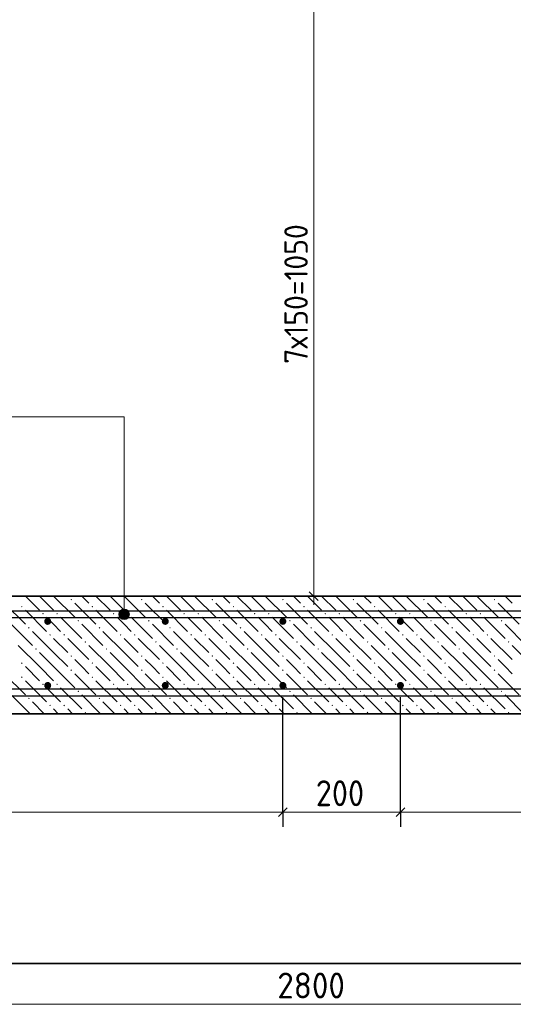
# Model space of a CAD drawing. Header units: millimetres. Extents: x 0 to 21005, y 0 to 14850.
# Tile 16 of 22: x 13916 to 16015, y 7935 to 12122. Entities that reach past the tile are written whole.
import ezdxf

# ---------------------------------------------------------------- set-up
doc = ezdxf.new("R2010")
doc.units = ezdxf.units.MM
for name, color, linetype, lineweight in [('Standard', 7, 'Continuous', 25), ('Позиционная метка линия выноска', 7, 'Continuous', 13), ('Размерная линия_ общее', 7, 'Continuous', 13), ('Фоновоя арматура Х1', 7, 'Continuous', 25)]:
    doc.layers.add(name, color=color, linetype=linetype, lineweight=lineweight)
doc.layers.add('ЖБ Лестница', color=7, linetype='Continuous', lineweight=25, true_color=0xe0e0ff)
doc.styles.add('ISOCPEUR', font='txt')

msp = doc.modelspace()

# ---------------------------------------------------------------- hatches: boundary and pattern name
at = {"layer": 'ЖБ Лестница', "linetype": 'Continuous', "lineweight": 18, "transparency": 33554687}
for points in [[(13921.9, 9626), (13925.1, 9629.2), (13928.4, 9626), (13925.1, 9622.7)], [(14131.9, 9656), (14135.1, 9659.2), (14138.4, 9656), (14135.1, 9652.7)], [(14221.9, 9626), (14225.1, 9629.2), (14228.4, 9626), (14225.1, 9622.7)], [(14431.9, 9656), (14435.1, 9659.2), (14438.4, 9656), (14435.1, 9652.7)], [(14521.9, 9626), (14525.1, 9629.2), (14528.4, 9626), (14525.1, 9622.7)], [(14731.9, 9656), (14735.1, 9659.2), (14738.4, 9656), (14735.1, 9652.7)], [(14821.9, 9626), (14825.1, 9629.2), (14828.4, 9626), (14825.1, 9622.7)], [(15031.9, 9656), (15035.1, 9659.2), (15038.4, 9656), (15035.1, 9652.7)], [(15121.9, 9626), (15125.1, 9629.2), (15128.4, 9626), (15125.1, 9622.7)], [(15331.9, 9656), (15335.1, 9659.2), (15338.4, 9656), (15335.1, 9652.7)], [(15421.9, 9626), (15425.1, 9629.2), (15428.4, 9626), (15425.1, 9622.7)], [(15631.9, 9656), (15635.1, 9659.2), (15638.4, 9656), (15635.1, 9652.7)], [(15721.9, 9626), (15725.1, 9629.2), (15728.4, 9626), (15725.1, 9622.7)], [(15931.9, 9656), (15935.1, 9659.2), (15938.4, 9656), (15935.1, 9652.7)], [(14011.9, 9596), (14015.1, 9599.2), (14018.4, 9596), (14015.1, 9592.7)], [(14071.9, 9596), (14075.1, 9599.2), (14078.4, 9596), (14075.1, 9592.7)], [(14311.9, 9596), (14315.1, 9599.2), (14318.4, 9596), (14315.1, 9592.7)], [(14371.9, 9596), (14375.1, 9599.2), (14378.4, 9596), (14375.1, 9592.7)], [(14611.9, 9596), (14615.1, 9599.2), (14618.4, 9596), (14615.1, 9592.7)], [(14671.9, 9596), (14675.1, 9599.2), (14678.4, 9596), (14675.1, 9592.7)], [(14911.9, 9596), (14915.1, 9599.2), (14918.4, 9596), (14915.1, 9592.7)], [(14971.9, 9596), (14975.1, 9599.2), (14978.4, 9596), (14975.1, 9592.7)], [(15211.9, 9596), (15215.1, 9599.2), (15218.4, 9596), (15215.1, 9592.7)], [(15271.9, 9596), (15275.1, 9599.2), (15278.4, 9596), (15275.1, 9592.7)], [(15511.9, 9596), (15515.1, 9599.2), (15518.4, 9596), (15515.1, 9592.7)], [(15571.9, 9596), (15575.1, 9599.2), (15578.4, 9596), (15575.1, 9592.7)], [(15811.9, 9596), (15815.1, 9599.2), (15818.4, 9596), (15815.1, 9592.7)], [(15871.9, 9596), (15875.1, 9599.2), (15878.4, 9596), (15875.1, 9592.7)], [(14161.9, 9566), (14165.1, 9569.2), (14168.4, 9566), (14165.1, 9562.7)], [(14461.9, 9566), (14465.1, 9569.2), (14468.4, 9566), (14465.1, 9562.7)], [(14761.9, 9566), (14765.1, 9569.2), (14768.4, 9566), (14765.1, 9562.7)], [(15061.9, 9566), (15065.1, 9569.2), (15068.4, 9566), (15065.1, 9562.7)], [(15361.9, 9566), (15365.1, 9569.2), (15368.4, 9566), (15365.1, 9562.7)], [(15661.9, 9566), (15665.1, 9569.2), (15668.4, 9566), (15665.1, 9562.7)], [(15961.9, 9566), (15965.1, 9569.2), (15968.4, 9566), (15965.1, 9562.7)], [(13951.9, 9536), (13955.1, 9539.2), (13958.4, 9536), (13955.1, 9532.7)], [(14041.9, 9506), (14045.1, 9509.2), (14048.4, 9506), (14045.1, 9502.7)], [(14101.9, 9506), (14105.1, 9509.2), (14108.4, 9506), (14105.1, 9502.7)], [(14251.9, 9536), (14255.1, 9539.2), (14258.4, 9536), (14255.1, 9532.7)], [(14341.9, 9506), (14345.1, 9509.2), (14348.4, 9506), (14345.1, 9502.7)], [(14401.9, 9506), (14405.1, 9509.2), (14408.4, 9506), (14405.1, 9502.7)], [(14551.9, 9536), (14555.1, 9539.2), (14558.4, 9536), (14555.1, 9532.7)], [(14641.9, 9506), (14645.1, 9509.2), (14648.4, 9506), (14645.1, 9502.7)], [(14701.9, 9506), (14705.1, 9509.2), (14708.4, 9506), (14705.1, 9502.7)], [(14851.9, 9536), (14855.1, 9539.2), (14858.4, 9536), (14855.1, 9532.7)], [(14941.9, 9506), (14945.1, 9509.2), (14948.4, 9506), (14945.1, 9502.7)], [(15001.9, 9506), (15005.1, 9509.2), (15008.4, 9506), (15005.1, 9502.7)], [(15151.9, 9536), (15155.1, 9539.2), (15158.4, 9536), (15155.1, 9532.7)], [(15241.9, 9506), (15245.1, 9509.2), (15248.4, 9506), (15245.1, 9502.7)], [(15301.9, 9506), (15305.1, 9509.2), (15308.4, 9506), (15305.1, 9502.7)], [(15451.9, 9536), (15455.1, 9539.2), (15458.4, 9536), (15455.1, 9532.7)], [(15541.9, 9506), (15545.1, 9509.2), (15548.4, 9506), (15545.1, 9502.7)], [(15601.9, 9506), (15605.1, 9509.2), (15608.4, 9506), (15605.1, 9502.7)], [(15751.9, 9536), (15755.1, 9539.2), (15758.4, 9536), (15755.1, 9532.7)], [(15841.9, 9506), (15845.1, 9509.2), (15848.4, 9506), (15845.1, 9502.7)], [(15901.9, 9506), (15905.1, 9509.2), (15908.4, 9506), (15905.1, 9502.7)], [(14191.9, 9476), (14195.1, 9479.2), (14198.4, 9476), (14195.1, 9472.7)], [(14491.9, 9476), (14495.1, 9479.2), (14498.4, 9476), (14495.1, 9472.7)], [(14791.9, 9476), (14795.1, 9479.2), (14798.4, 9476), (14795.1, 9472.7)], [(15091.9, 9476), (15095.1, 9479.2), (15098.4, 9476), (15095.1, 9472.7)], [(15391.9, 9476), (15395.1, 9479.2), (15398.4, 9476), (15395.1, 9472.7)], [(15691.9, 9476), (15695.1, 9479.2), (15698.4, 9476), (15695.1, 9472.7)], [(15991.9, 9476), (15995.1, 9479.2), (15998.4, 9476), (15995.1, 9472.7)], [(13981.9, 9446), (13985.1, 9449.2), (13988.4, 9446), (13985.1, 9442.7)], [(14131.9, 9416), (14135.1, 9419.2), (14138.4, 9416), (14135.1, 9412.7)], [(14281.9, 9446), (14285.1, 9449.2), (14288.4, 9446), (14285.1, 9442.7)], [(14431.9, 9416), (14435.1, 9419.2), (14438.4, 9416), (14435.1, 9412.7)], [(14581.9, 9446), (14585.1, 9449.2), (14588.4, 9446), (14585.1, 9442.7)], [(14731.9, 9416), (14735.1, 9419.2), (14738.4, 9416), (14735.1, 9412.7)], [(14881.9, 9446), (14885.1, 9449.2), (14888.4, 9446), (14885.1, 9442.7)], [(15031.9, 9416), (15035.1, 9419.2), (15038.4, 9416), (15035.1, 9412.7)], [(15181.9, 9446), (15185.1, 9449.2), (15188.4, 9446), (15185.1, 9442.7)], [(15331.9, 9416), (15335.1, 9419.2), (15338.4, 9416), (15335.1, 9412.7)], [(15481.9, 9446), (15485.1, 9449.2), (15488.4, 9446), (15485.1, 9442.7)], [(15631.9, 9416), (15635.1, 9419.2), (15638.4, 9416), (15635.1, 9412.7)], [(15781.9, 9446), (15785.1, 9449.2), (15788.4, 9446), (15785.1, 9442.7)], [(15931.9, 9416), (15935.1, 9419.2), (15938.4, 9416), (15935.1, 9412.7)], [(13921.9, 9386), (13925.1, 9389.2), (13928.4, 9386), (13925.1, 9382.7)], [(14221.9, 9386), (14225.1, 9389.2), (14228.4, 9386), (14225.1, 9382.7)], [(14521.9, 9386), (14525.1, 9389.2), (14528.4, 9386), (14525.1, 9382.7)], [(14821.9, 9386), (14825.1, 9389.2), (14828.4, 9386), (14825.1, 9382.7)], [(15121.9, 9386), (15125.1, 9389.2), (15128.4, 9386), (15125.1, 9382.7)], [(15421.9, 9386), (15425.1, 9389.2), (15428.4, 9386), (15425.1, 9382.7)], [(15721.9, 9386), (15725.1, 9389.2), (15728.4, 9386), (15725.1, 9382.7)], [(14131.9, 9356), (14135.1, 9359.2), (14138.4, 9356), (14135.1, 9352.7)], [(14431.9, 9356), (14435.1, 9359.2), (14438.4, 9356), (14435.1, 9352.7)], [(14731.9, 9356), (14735.1, 9359.2), (14738.4, 9356), (14735.1, 9352.7)], [(15031.9, 9356), (15035.1, 9359.2), (15038.4, 9356), (15035.1, 9352.7)], [(15331.9, 9356), (15335.1, 9359.2), (15338.4, 9356), (15335.1, 9352.7)], [(15631.9, 9356), (15635.1, 9359.2), (15638.4, 9356), (15635.1, 9352.7)], [(15931.9, 9356), (15935.1, 9359.2), (15938.4, 9356), (15935.1, 9352.7)], [(13921.9, 9326), (13925.1, 9329.2), (13928.4, 9326), (13925.1, 9322.7)], [(14011.9, 9296), (14015.1, 9299.2), (14018.4, 9296), (14015.1, 9292.7)], [(14071.9, 9296), (14075.1, 9299.2), (14078.4, 9296), (14075.1, 9292.7)], [(14221.9, 9326), (14225.1, 9329.2), (14228.4, 9326), (14225.1, 9322.7)], [(14311.9, 9296), (14315.1, 9299.2), (14318.4, 9296), (14315.1, 9292.7)], [(14371.9, 9296), (14375.1, 9299.2), (14378.4, 9296), (14375.1, 9292.7)], [(14521.9, 9326), (14525.1, 9329.2), (14528.4, 9326), (14525.1, 9322.7)], [(14611.9, 9296), (14615.1, 9299.2), (14618.4, 9296), (14615.1, 9292.7)], [(14671.9, 9296), (14675.1, 9299.2), (14678.4, 9296), (14675.1, 9292.7)], [(14821.9, 9326), (14825.1, 9329.2), (14828.4, 9326), (14825.1, 9322.7)], [(14911.9, 9296), (14915.1, 9299.2), (14918.4, 9296), (14915.1, 9292.7)], [(14971.9, 9296), (14975.1, 9299.2), (14978.4, 9296), (14975.1, 9292.7)], [(15121.9, 9326), (15125.1, 9329.2), (15128.4, 9326), (15125.1, 9322.7)], [(15211.9, 9296), (15215.1, 9299.2), (15218.4, 9296), (15215.1, 9292.7)], [(15271.9, 9296), (15275.1, 9299.2), (15278.4, 9296), (15275.1, 9292.7)], [(15421.9, 9326), (15425.1, 9329.2), (15428.4, 9326), (15425.1, 9322.7)], [(15511.9, 9296), (15515.1, 9299.2), (15518.4, 9296), (15515.1, 9292.7)], [(15571.9, 9296), (15575.1, 9299.2), (15578.4, 9296), (15575.1, 9292.7)], [(15721.9, 9326), (15725.1, 9329.2), (15728.4, 9326), (15725.1, 9322.7)], [(15811.9, 9296), (15815.1, 9299.2), (15818.4, 9296), (15815.1, 9292.7)], [(15871.9, 9296), (15875.1, 9299.2), (15878.4, 9296), (15875.1, 9292.7)], [(14161.9, 9266), (14165.1, 9269.2), (14168.4, 9266), (14165.1, 9262.7)], [(14461.9, 9266), (14465.1, 9269.2), (14468.4, 9266), (14465.1, 9262.7)], [(14761.9, 9266), (14765.1, 9269.2), (14768.4, 9266), (14765.1, 9262.7)], [(15061.9, 9266), (15065.1, 9269.2), (15068.4, 9266), (15065.1, 9262.7)], [(15361.9, 9266), (15365.1, 9269.2), (15368.4, 9266), (15365.1, 9262.7)], [(15661.9, 9266), (15665.1, 9269.2), (15668.4, 9266), (15665.1, 9262.7)], [(15961.9, 9266), (15965.1, 9269.2), (15968.4, 9266), (15965.1, 9262.7)], [(13951.9, 9236), (13955.1, 9239.2), (13958.4, 9236), (13955.1, 9232.7)], [(14251.9, 9236), (14255.1, 9239.2), (14258.4, 9236), (14255.1, 9232.7)], [(14551.9, 9236), (14555.1, 9239.2), (14558.4, 9236), (14555.1, 9232.7)], [(14851.9, 9236), (14855.1, 9239.2), (14858.4, 9236), (14855.1, 9232.7)], [(15151.9, 9236), (15155.1, 9239.2), (15158.4, 9236), (15155.1, 9232.7)], [(15451.9, 9236), (15455.1, 9239.2), (15458.4, 9236), (15455.1, 9232.7)], [(15751.9, 9236), (15755.1, 9239.2), (15758.4, 9236), (15755.1, 9232.7)], [(14041.9, 9206), (14045.1, 9209.2), (14048.4, 9206), (14045.1, 9202.7)], [(14101.9, 9206), (14105.1, 9209.2), (14108.4, 9206), (14105.1, 9202.7)], [(14191.9, 9176), (14195.1, 9179.2), (14198.4, 9176), (14195.1, 9172.7)], [(14341.9, 9206), (14345.1, 9209.2), (14348.4, 9206), (14345.1, 9202.7)], [(14401.9, 9206), (14405.1, 9209.2), (14408.4, 9206), (14405.1, 9202.7)], [(14491.9, 9176), (14495.1, 9179.2), (14498.4, 9176), (14495.1, 9172.7)], [(14641.9, 9206), (14645.1, 9209.2), (14648.4, 9206), (14645.1, 9202.7)], [(14701.9, 9206), (14705.1, 9209.2), (14708.4, 9206), (14705.1, 9202.7)], [(14791.9, 9176), (14795.1, 9179.2), (14798.4, 9176), (14795.1, 9172.7)], [(14941.9, 9206), (14945.1, 9209.2), (14948.4, 9206), (14945.1, 9202.7)], [(15001.9, 9206), (15005.1, 9209.2), (15008.4, 9206), (15005.1, 9202.7)], [(15091.9, 9176), (15095.1, 9179.2), (15098.4, 9176), (15095.1, 9172.7)], [(15241.9, 9206), (15245.1, 9209.2), (15248.4, 9206), (15245.1, 9202.7)], [(15301.9, 9206), (15305.1, 9209.2), (15308.4, 9206), (15305.1, 9202.7)], [(15391.9, 9176), (15395.1, 9179.2), (15398.4, 9176), (15395.1, 9172.7)], [(15541.9, 9206), (15545.1, 9209.2), (15548.4, 9206), (15545.1, 9202.7)], [(15601.9, 9206), (15605.1, 9209.2), (15608.4, 9206), (15605.1, 9202.7)], [(15691.9, 9176), (15695.1, 9179.2), (15698.4, 9176), (15695.1, 9172.7)], [(15841.9, 9206), (15845.1, 9209.2), (15848.4, 9206), (15845.1, 9202.7)], [(15901.9, 9206), (15905.1, 9209.2), (15908.4, 9206), (15905.1, 9202.7)], [(15991.9, 9176), (15995.1, 9179.2), (15998.4, 9176), (15995.1, 9172.7)]]:
    msp.add_hatch(color=7, dxfattribs=at).paths.add_polyline_path(points, flags=16)
at = {"layer": 'Позиционная метка линия выноска', "linetype": 'Continuous', "lineweight": 13, "transparency": 33554687}
for points in [[(14379.4, 9604.7), (14340.7, 9604.7), (14337.5, 9593.5)], [(14379.4, 9604.7), (14337.5, 9593.5), (14382.5, 9593.5)], [(14382.5, 9593.5), (14337.5, 9593.5), (14340.7, 9582.2)], [(14371.3, 9612.8), (14348.8, 9612.8), (14340.7, 9604.7)], [(14371.3, 9612.8), (14340.7, 9604.7), (14379.4, 9604.7)], [(14382.5, 9593.5), (14340.7, 9582.2), (14379.4, 9582.2)], [(14348.8, 9612.8), (14371.3, 9612.8), (14360, 9616)], [(14379.4, 9582.2), (14340.7, 9582.2), (14348.8, 9574.1)], [(14379.4, 9582.2), (14348.8, 9574.1), (14371.3, 9574.1)], [(14371.3, 9574.1), (14348.8, 9574.1), (14360, 9571)]]:
    msp.add_hatch(color=7, dxfattribs=at).paths.add_polyline_path(points)
at = {"layer": 'Фоновоя арматура Х1', "linetype": 'Continuous', "lineweight": 35, "transparency": 33554687}
for points in [[(14050.1, 9563.5), (14049, 9569.2), (14045.7, 9574.1), (14040.9, 9577.3), (14035.1, 9578.5), (14029.4, 9577.3), (14024.5, 9574.1), (14021.3, 9569.2), (14020.1, 9563.5), (14021.3, 9557.7), (14024.5, 9552.8), (14029.4, 9549.6), (14035.1, 9548.5), (14040.9, 9549.6), (14045.7, 9552.8), (14049, 9557.7)], [(14550.1, 9563.5), (14549, 9569.2), (14545.7, 9574.1), (14540.9, 9577.3), (14535.1, 9578.5), (14529.4, 9577.3), (14524.5, 9574.1), (14521.3, 9569.2), (14520.1, 9563.5), (14521.3, 9557.7), (14524.5, 9552.8), (14529.4, 9549.6), (14535.1, 9548.5), (14540.9, 9549.6), (14545.7, 9552.8), (14549, 9557.7)], [(15050.1, 9563.5), (15049, 9569.2), (15045.7, 9574.1), (15040.9, 9577.3), (15035.1, 9578.5), (15029.4, 9577.3), (15024.5, 9574.1), (15021.3, 9569.2), (15020.1, 9563.5), (15021.3, 9557.7), (15024.5, 9552.8), (15029.4, 9549.6), (15035.1, 9548.5), (15040.9, 9549.6), (15045.7, 9552.8), (15049, 9557.7)], [(15550.1, 9563.5), (15549, 9569.2), (15545.7, 9574.1), (15540.9, 9577.3), (15535.1, 9578.5), (15529.4, 9577.3), (15524.5, 9574.1), (15521.3, 9569.2), (15520.1, 9563.5), (15521.3, 9557.7), (15524.5, 9552.8), (15529.4, 9549.6), (15535.1, 9548.5), (15540.9, 9549.6), (15545.7, 9552.8), (15549, 9557.7)], [(14050.1, 9291), (14049, 9296.7), (14045.7, 9301.6), (14040.9, 9304.8), (14035.1, 9306), (14029.4, 9304.8), (14024.5, 9301.6), (14021.3, 9296.7), (14020.1, 9291), (14021.3, 9285.2), (14024.5, 9280.3), (14029.4, 9277.1), (14035.1, 9276), (14040.9, 9277.1), (14045.7, 9280.3), (14049, 9285.2)], [(14550.1, 9291), (14549, 9296.7), (14545.7, 9301.6), (14540.9, 9304.8), (14535.1, 9306), (14529.4, 9304.8), (14524.5, 9301.6), (14521.3, 9296.7), (14520.1, 9291), (14521.3, 9285.2), (14524.5, 9280.3), (14529.4, 9277.1), (14535.1, 9276), (14540.9, 9277.1), (14545.7, 9280.3), (14549, 9285.2)], [(15050.1, 9291), (15049, 9296.7), (15045.7, 9301.6), (15040.9, 9304.8), (15035.1, 9306), (15029.4, 9304.8), (15024.5, 9301.6), (15021.3, 9296.7), (15020.1, 9291), (15021.3, 9285.2), (15024.5, 9280.3), (15029.4, 9277.1), (15035.1, 9276), (15040.9, 9277.1), (15045.7, 9280.3), (15049, 9285.2)], [(15550.1, 9291), (15549, 9296.7), (15545.7, 9301.6), (15540.9, 9304.8), (15535.1, 9306), (15529.4, 9304.8), (15524.5, 9301.6), (15521.3, 9296.7), (15520.1, 9291), (15521.3, 9285.2), (15524.5, 9280.3), (15529.4, 9277.1), (15535.1, 9276), (15540.9, 9277.1), (15545.7, 9280.3), (15549, 9285.2)]]:
    msp.add_hatch(color=7, dxfattribs=at).paths.add_polyline_path(points)

# ---------------------------------------------------------------- linework, layer by layer
at = {"color": 7, "linetype": 'Continuous', "lineweight": 25, "transparency": 33554687}
for points in [[(19097.6, 9246), (11694.9, 9246), (11689.3, 9246.2), (11683.6, 9246.7), (11677.9, 9247.6), (11672.3, 9248.8), (11666.7, 9250.2), (11661.2, 9252), (11655.9, 9254.1), (11650.8, 9256.4), (5271.7, 12445.9)], [(5284.5, 12473), (11663.6, 9283.5), (11667.4, 9281.8), (11671.3, 9280.3), (11675.2, 9279), (11679.2, 9278), (11683.2, 9277.1), (11687.2, 9276.5), (11691.4, 9276.1), (11695.5, 9276), (19097.6, 9276), (19097.6, 9246)]]:
    msp.add_lwpolyline(points, dxfattribs=at)
at = {"color": 38, "linetype": 'Continuous', "lineweight": 25, "true_color": 0x5f1e0f, "transparency": 33554687}
msp.add_lwpolyline([(19097.6, 9578.5), (11029.9, 9578.5), (11024.3, 9578.7), (11018.6, 9579.2), (11012.9, 9580.1), (11007.3, 9581.3), (11001.7, 9582.7), (10996.2, 9584.5), (10990.9, 9586.6), (10985.8, 9588.9), (9884.1, 10139.7), (9897.5, 10166.5), (10998.6, 9616), (11002.4, 9614.3), (11006.3, 9612.8), (11010.2, 9611.5), (11014.2, 9610.5), (11018.2, 9609.6), (11022.2, 9609), (11026.4, 9608.6), (11030.6, 9608.5), (19097.6, 9608.5), (19097.6, 9578.5)], dxfattribs=at)
at = {"layer": 'Standard', "color": 254, "linetype": 'Continuous', "lineweight": 35, "true_color": 0xc4c4ff, "transparency": 33554687}
msp.add_lwpolyline([(1749.6, 8108.5), (19625.9, 8108.5), (19625.9, 13150.3), (1749.6, 13150.3), (1749.6, 8108.5)], dxfattribs=at)
at = {"layer": 'ЖБ Лестница', "color": 7, "linetype": 'Continuous', "lineweight": 35, "transparency": 33554687}
for p, q in [((18660.1, 9671), (11660.1, 9671)), ((11660.1, 9171), (18660.1, 9171))]:
    msp.add_line(p, q, dxfattribs=at)
at = {"layer": 'ЖБ Лестница', "color": 9, "linetype": 'Continuous', "lineweight": 18, "true_color": 0xc7c7c7, "transparency": 33554687}
for p, q in [((13940.1, 9671), (14000.1, 9611)), ((14000.1, 9671), (14060.1, 9611)), ((14060.1, 9671), (14150.1, 9581)), ((14210.1, 9641), (14180.1, 9671)), ((14240.1, 9671), (14300.1, 9611)), ((14300.1, 9671), (14360.1, 9611)), ((14360.1, 9671), (14450.1, 9581)), ((14510.1, 9641), (14480.1, 9671)), ((14540.1, 9671), (14600.1, 9611)), ((14600.1, 9671), (14660.1, 9611)), ((14660.1, 9671), (14750.1, 9581)), ((14810.1, 9641), (14780.1, 9671)), ((14840.1, 9671), (14900.1, 9611)), ((14900.1, 9671), (14960.1, 9611)), ((14960.1, 9671), (15050.1, 9581)), ((15110.1, 9641), (15080.1, 9671)), ((15140.1, 9671), (15200.1, 9611)), ((15200.1, 9671), (15260.1, 9611)), ((15260.1, 9671), (15350.1, 9581)), ((15410.1, 9641), (15380.1, 9671)), ((15440.1, 9671), (15500.1, 9611)), ((15500.1, 9671), (15560.1, 9611)), ((15560.1, 9671), (15650.1, 9581)), ((15710.1, 9641), (15680.1, 9671)), ((15740.1, 9671), (15800.1, 9611)), ((15800.1, 9671), (15860.1, 9611)), ((15860.1, 9671), (15950.1, 9581)), ((16010.1, 9641), (15980.1, 9671)), ((13850.1, 9641), (13940.1, 9551)), ((14150.1, 9641), (14240.1, 9551)), ((14450.1, 9641), (14540.1, 9551)), ((14750.1, 9641), (14840.1, 9551)), ((15050.1, 9641), (15140.1, 9551)), ((15350.1, 9641), (15440.1, 9551)), ((15650.1, 9641), (15740.1, 9551)), ((15950.1, 9641), (16040.1, 9551)), ((13940.1, 9611), (14030.1, 9521)), ((14240.1, 9611), (14330.1, 9521)), ((14540.1, 9611), (14630.1, 9521)), ((14840.1, 9611), (14930.1, 9521)), ((15140.1, 9611), (15230.1, 9521)), ((15440.1, 9611), (15530.1, 9521)), ((15740.1, 9611), (15830.1, 9521)), ((13880.1, 9551), (13970.1, 9461)), ((14060.1, 9551), (14030.1, 9581)), ((14090.1, 9521), (14060.1, 9551)), ((14090.1, 9581), (14180.1, 9491)), ((14180.1, 9551), (14270.1, 9461)), ((14360.1, 9551), (14330.1, 9581)), ((14390.1, 9521), (14360.1, 9551)), ((14390.1, 9581), (14480.1, 9491)), ((14480.1, 9551), (14570.1, 9461)), ((14660.1, 9551), (14630.1, 9581)), ((14690.1, 9521), (14660.1, 9551)), ((14690.1, 9581), (14780.1, 9491)), ((14780.1, 9551), (14870.1, 9461)), ((14960.1, 9551), (14930.1, 9581)), ((14990.1, 9521), (14960.1, 9551)), ((14990.1, 9581), (15080.1, 9491)), ((15080.1, 9551), (15170.1, 9461)), ((15260.1, 9551), (15230.1, 9581)), ((15290.1, 9521), (15260.1, 9551)), ((15290.1, 9581), (15380.1, 9491)), ((15380.1, 9551), (15470.1, 9461)), ((15560.1, 9551), (15530.1, 9581)), ((15590.1, 9521), (15560.1, 9551)), ((15590.1, 9581), (15680.1, 9491)), ((15680.1, 9551), (15770.1, 9461)), ((15860.1, 9551), (15830.1, 9581)), ((15890.1, 9521), (15860.1, 9551)), ((15890.1, 9581), (15980.1, 9491)), ((15980.1, 9551), (16070.1, 9461)), ((14060.1, 9431), (13970.1, 9521)), ((14360.1, 9431), (14270.1, 9521)), ((14660.1, 9431), (14570.1, 9521)), ((14960.1, 9431), (14870.1, 9521)), ((15260.1, 9431), (15170.1, 9521)), ((15560.1, 9431), (15470.1, 9521)), ((15860.1, 9431), (15770.1, 9521)), ((14000.1, 9371), (13910.1, 9461)), ((14060.1, 9491), (14120.1, 9431)), ((14120.1, 9491), (14210.1, 9401)), ((14300.1, 9371), (14210.1, 9461)), ((14360.1, 9491), (14420.1, 9431)), ((14420.1, 9491), (14510.1, 9401)), ((14600.1, 9371), (14510.1, 9461)), ((14660.1, 9491), (14720.1, 9431)), ((14720.1, 9491), (14810.1, 9401)), ((14900.1, 9371), (14810.1, 9461)), ((14960.1, 9491), (15020.1, 9431)), ((15020.1, 9491), (15110.1, 9401)), ((15200.1, 9371), (15110.1, 9461)), ((15260.1, 9491), (15320.1, 9431)), ((15320.1, 9491), (15410.1, 9401)), ((15500.1, 9371), (15410.1, 9461)), ((15560.1, 9491), (15620.1, 9431)), ((15620.1, 9491), (15710.1, 9401)), ((15800.1, 9371), (15710.1, 9461)), ((15860.1, 9491), (15920.1, 9431)), ((15920.1, 9491), (16010.1, 9401)), ((16100.1, 9371), (16010.1, 9461)), ((14000.1, 9431), (14060.1, 9371)), ((14060.1, 9431), (14120.1, 9371)), ((14300.1, 9431), (14360.1, 9371)), ((14360.1, 9431), (14420.1, 9371)), ((14600.1, 9431), (14660.1, 9371)), ((14660.1, 9431), (14720.1, 9371)), ((14900.1, 9431), (14960.1, 9371)), ((14960.1, 9431), (15020.1, 9371)), ((15200.1, 9431), (15260.1, 9371)), ((15260.1, 9431), (15320.1, 9371)), ((15500.1, 9431), (15560.1, 9371)), ((15560.1, 9431), (15620.1, 9371)), ((15800.1, 9431), (15860.1, 9371)), ((15860.1, 9431), (15920.1, 9371)), ((14180.1, 9371), (14150.1, 9401)), ((14480.1, 9371), (14450.1, 9401)), ((14780.1, 9371), (14750.1, 9401)), ((15080.1, 9371), (15050.1, 9401)), ((15380.1, 9371), (15350.1, 9401)), ((15680.1, 9371), (15650.1, 9401)), ((15980.1, 9371), (15950.1, 9401)), ((13850.1, 9341), (13940.1, 9251)), ((13940.1, 9371), (14000.1, 9311)), ((14000.1, 9371), (14060.1, 9311)), ((14060.1, 9371), (14150.1, 9281)), ((14150.1, 9341), (14240.1, 9251)), ((14210.1, 9341), (14180.1, 9371)), ((14240.1, 9371), (14300.1, 9311)), ((14300.1, 9371), (14360.1, 9311)), ((14360.1, 9371), (14450.1, 9281)), ((14450.1, 9341), (14540.1, 9251)), ((14510.1, 9341), (14480.1, 9371)), ((14540.1, 9371), (14600.1, 9311)), ((14600.1, 9371), (14660.1, 9311)), ((14660.1, 9371), (14750.1, 9281)), ((14750.1, 9341), (14840.1, 9251)), ((14810.1, 9341), (14780.1, 9371)), ((14840.1, 9371), (14900.1, 9311)), ((14900.1, 9371), (14960.1, 9311)), ((14960.1, 9371), (15050.1, 9281)), ((15050.1, 9341), (15140.1, 9251)), ((15110.1, 9341), (15080.1, 9371)), ((15140.1, 9371), (15200.1, 9311)), ((15200.1, 9371), (15260.1, 9311)), ((15260.1, 9371), (15350.1, 9281)), ((15350.1, 9341), (15440.1, 9251)), ((15410.1, 9341), (15380.1, 9371)), ((15440.1, 9371), (15500.1, 9311)), ((15500.1, 9371), (15560.1, 9311)), ((15560.1, 9371), (15650.1, 9281)), ((15650.1, 9341), (15740.1, 9251)), ((15710.1, 9341), (15680.1, 9371)), ((15740.1, 9371), (15800.1, 9311)), ((15800.1, 9371), (15860.1, 9311)), ((15860.1, 9371), (15950.1, 9281)), ((15950.1, 9341), (16040.1, 9251)), ((16010.1, 9341), (15980.1, 9371)), ((13940.1, 9311), (14030.1, 9221)), ((14240.1, 9311), (14330.1, 9221)), ((14540.1, 9311), (14630.1, 9221)), ((14840.1, 9311), (14930.1, 9221)), ((15140.1, 9311), (15230.1, 9221)), ((15440.1, 9311), (15530.1, 9221)), ((15740.1, 9311), (15830.1, 9221)), ((14060.1, 9251), (14030.1, 9281)), ((14090.1, 9281), (14180.1, 9191)), ((14360.1, 9251), (14330.1, 9281)), ((14390.1, 9281), (14480.1, 9191)), ((14660.1, 9251), (14630.1, 9281)), ((14690.1, 9281), (14780.1, 9191)), ((14960.1, 9251), (14930.1, 9281)), ((14990.1, 9281), (15080.1, 9191)), ((15260.1, 9251), (15230.1, 9281)), ((15290.1, 9281), (15380.1, 9191)), ((15560.1, 9251), (15530.1, 9281)), ((15590.1, 9281), (15680.1, 9191)), ((15860.1, 9251), (15830.1, 9281)), ((15890.1, 9281), (15980.1, 9191)), ((13880.1, 9251), (13960.1, 9171)), ((14020.1, 9171), (13970.1, 9221)), ((14090.1, 9221), (14060.1, 9251)), ((14180.1, 9251), (14260.1, 9171)), ((14320.1, 9171), (14270.1, 9221)), ((14390.1, 9221), (14360.1, 9251)), ((14480.1, 9251), (14560.1, 9171)), ((14620.1, 9171), (14570.1, 9221)), ((14690.1, 9221), (14660.1, 9251)), ((14780.1, 9251), (14860.1, 9171)), ((14920.1, 9171), (14870.1, 9221)), ((14990.1, 9221), (14960.1, 9251)), ((15080.1, 9251), (15160.1, 9171)), ((15220.1, 9171), (15170.1, 9221)), ((15290.1, 9221), (15260.1, 9251)), ((15380.1, 9251), (15460.1, 9171)), ((15520.1, 9171), (15470.1, 9221)), ((15590.1, 9221), (15560.1, 9251)), ((15680.1, 9251), (15760.1, 9171)), ((15820.1, 9171), (15770.1, 9221)), ((15890.1, 9221), (15860.1, 9251)), ((15980.1, 9251), (16060.1, 9171)), ((14060.1, 9191), (14080.1, 9171)), ((14120.1, 9191), (14140.1, 9171)), ((14360.1, 9191), (14380.1, 9171)), ((14420.1, 9191), (14440.1, 9171)), ((14660.1, 9191), (14680.1, 9171)), ((14720.1, 9191), (14740.1, 9171)), ((14960.1, 9191), (14980.1, 9171)), ((15020.1, 9191), (15040.1, 9171)), ((15260.1, 9191), (15280.1, 9171)), ((15320.1, 9191), (15340.1, 9171)), ((15560.1, 9191), (15580.1, 9171)), ((15620.1, 9191), (15640.1, 9171)), ((15860.1, 9191), (15880.1, 9171)), ((15920.1, 9191), (15940.1, 9171))]:
    msp.add_line(p, q, dxfattribs=at)
at = {"layer": 'Позиционная метка линия выноска', "color": 7, "linetype": 'Continuous', "lineweight": 13, "transparency": 33554687}
for p, q in [((14337.5, 9593.5), (14337.5, 9593.5)), ((14360, 9616), (14360, 9616)), ((14382.5, 9593.5), (14382.5, 9593.5)), ((14360, 9571), (14360, 9571))]:
    msp.add_line(p, q, dxfattribs=at)
msp.add_lwpolyline([(12585, 10433.3), (14360, 10433.3), (14360, 9593.5)], dxfattribs=at)
msp.add_circle((14360, 9593.5), 22.5, dxfattribs=at)
at = {"layer": 'Размерная линия_ общее', "color": 253, "linetype": 'Continuous', "lineweight": -3, "true_color": 0xa0a0a0, "transparency": 33554687}
for p, q in [((15166.3, 9671), (15083.1, 9671)), ((15166.3, 9671), (15103.8, 9671)), ((15166.3, 9671), (15228.8, 9671)), ((15035.1, 8752.7), (15035.1, 8815.2)), ((15535.1, 8752.7), (15535.1, 8815.2)), ((15035.1, 8752.7), (15035.1, 8690.2)), ((15535.1, 8752.7), (15535.1, 8690.2))]:
    msp.add_line(p, q, dxfattribs=at)
at = {"layer": 'Размерная линия_ общее', "color": 7, "linetype": 'Continuous', "lineweight": 25, "transparency": 33554687}
for p, q in [((15185, 9652.2), (15147.5, 9689.7)), ((15016.4, 8733.9), (15053.9, 8771.4)), ((15516.4, 8733.9), (15553.9, 8771.4))]:
    msp.add_line(p, q, dxfattribs=at)
at = {"layer": 'Размерная линия_ общее', "color": 7, "linetype": 'Continuous', "lineweight": 13, "transparency": 33554687}
for p, q in [((15166.3, 9671), (15166.3, 9633.5)), ((12035.1, 8752.7), (15035.1, 8752.7)), ((15035.1, 8752.7), (15535.1, 8752.7)), ((15535.1, 8752.7), (18535.1, 8752.7)), ((11660.1, 7935.4), (18660.1, 7935.4))]:
    msp.add_line(p, q, dxfattribs=at)
msp.add_lwpolyline([(15166.3, 9671), (15166.3, 10622.6), (15166.3, 10622.6), (15166.3, 12296)], dxfattribs=at)
at = {"layer": 'Размерная линия_ общее', "color": 253, "linetype": 'Continuous', "lineweight": -3, "true_color": 0xa0a0a0, "transparency": 33554687}
for points in [[(15035.1, 8752.7), (15035.1, 8761.3), (15035.1, 8761.3), (15035.1, 8762.2), (15035.1, 8762.2), (15035.1, 8762.7), (15035.1, 8762.7), (15035.1, 9241)], [(15535.1, 8752.7), (15535.1, 8762), (15535.1, 8762), (15535.1, 8762.7), (15535.1, 8762.7), (15535.1, 9241)]]:
    msp.add_lwpolyline(points, dxfattribs=at)

# ---------------------------------------------------------------- texts
at = {"layer": 'Размерная линия_ общее', "color": 7, "linetype": 'Continuous', "lineweight": 18, "transparency": 33554687, "insert": (15141.3, 10658.5), "char_height": 100, "width": 705.354, "attachment_point": 7, "rotation": 90, "style": 'ISOCPEUR'}
msp.add_mtext('\\W0.92;7х150=1050', dxfattribs=at)
at = {"layer": 'Размерная линия_ общее', "color": 7, "linetype": 'Continuous', "lineweight": 25, "transparency": 33554687, "char_height": 110, "attachment_point": 7, "style": 'ISOCPEUR'}
for s, insert, width in [('\\W0.91;200', (15175.1, 8777.7), 280.998), ('\\W0.93;2800', (15011.6, 7960.4), 359.05)]:
    msp.add_mtext(s, dxfattribs=dict(at, insert=insert, width=width))

doc.saveas('drawing.dxf')
